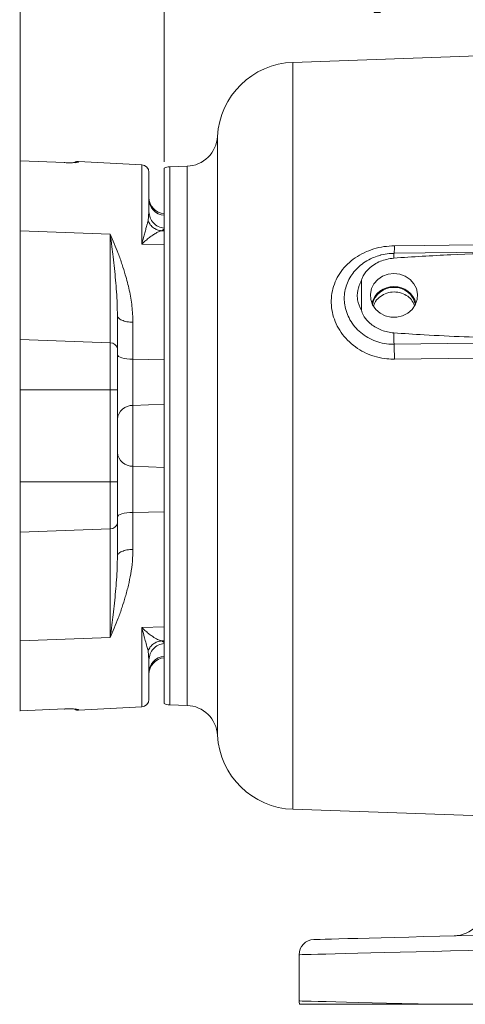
# Model space of a CAD drawing. Header units: inches. Extents: x 0.3 to 33.9, y 0.2 to 21.6.
# Tile 9 of 25: x 17.2 to 20.8, y 6 to 13.7. Entities that reach past the tile are written whole.
import ezdxf

# ---------------------------------------------------------------- set-up
doc = ezdxf.new("R2010")
doc.units = ezdxf.units.IN
doc.header["$MEASUREMENT"] = 0
doc.layers.add('SLD-0', color=7, linetype='Continuous', lineweight=15)
doc.styles.add('SLDTEXTSTYLE0', font='TXT', dxfattribs={"width": 0.75})
doc.dimstyles.new('SLDDIMSTYLE0', dxfattribs={"dimtxt": 0.25, "dimasz": 0.13, "dimexe": 0, "dimexo": 0.0625, "dimgap": 0.0625, "dimtad": 0, "dimtih": 1, "dimtoh": 1, "dimrnd": 1e-09, "dimzin": 12, "dimdsep": 46, "dimtxsty": 'SLDTEXTSTYLE0', "dimsah": 1, "dimcen": 0.09, "dimadec": 0, "dimazin": 3, "dimtfac": 1, "dimtofl": 0, "dimtmove": 0, "dimatfit": 3, "dimfxl": 1, "dimfrac": 2, "dimtolj": 1, "dimtzin": 12, "dimarcsym": 0})

# ---------------------------------------------------------------- blocks, each defined once
blk = doc.blocks.new('_D_6')
at = {"layer": 'SLD-0'}
for p, q in [((17.2475, 12.1249), (17.2475, 15.5199)), ((19.5301, 15.4317), (19.4793, 15.4317)), ((19.4793, 15.4317), (19.4793, 15.0349)), ((20.673, 15.4317), (20.7238, 15.4317)), ((20.7238, 15.4317), (20.7238, 15.0349)), ((17.2475, 15.3949), (19.3905, 15.3949)), ((22.9555, 15.3949), (20.8126, 15.3949)), ((19.4793, 15.0349), (19.5301, 15.0349)), ((20.7238, 15.0349), (20.673, 15.0349))]:
    blk.add_line(p, q, dxfattribs=at)
for points in [[(17.2475, 15.3949), (17.3775, 15.3749), (17.3775, 15.4149)], [(22.9555, 15.3949), (22.8255, 15.4149), (22.8255, 15.3749)]]:
    blk.add_solid(points, dxfattribs=at)
at = {"layer": 'SLD-0', "char_height": 0.25, "attachment_point": 1, "style": 'SLDTEXTSTYLE0'}
for s, insert in [('5.71', (19.6767, 15.8048, -1.544)), ('144.98', (19.5936, 15.3571, -1.544))]:
    blk.add_mtext(s, dxfattribs=dict(at, insert=insert))
blk = doc.blocks.new('_D_8')
at = {"layer": 'SLD-0'}
for p, q in [((18.3875, 12.6207), (18.3875, 14.2865)), ((20.1001, 14.1983), (20.0493, 14.1983)), ((20.0493, 14.1983), (20.0493, 13.8014)), ((21.243, 14.1983), (21.2938, 14.1983)), ((21.2938, 14.1983), (21.2938, 13.8014)), ((18.3875, 14.1615), (19.9605, 14.1615)), ((22.9555, 14.1615), (21.3826, 14.1615)), ((20.0493, 13.8014), (20.1001, 13.8014)), ((21.2938, 13.8014), (21.243, 13.8014))]:
    blk.add_line(p, q, dxfattribs=at)
for points in [[(18.3875, 14.1615), (18.5175, 14.1415), (18.5175, 14.1815)], [(22.9555, 14.1615), (22.8255, 14.1815), (22.8255, 14.1415)]]:
    blk.add_solid(points, dxfattribs=at)
at = {"layer": 'SLD-0', "char_height": 0.25, "attachment_point": 1, "style": 'SLDTEXTSTYLE0'}
for s, insert in [('4.57', (20.2467, 14.5714, -1.544)), ('116.03', (20.1636, 14.1237, -1.544))]:
    blk.add_mtext(s, dxfattribs=dict(at, insert=insert))

msp = doc.modelspace()

# ---------------------------------------------------------------- linework, layer by layer
at = {"color": 7, "linetype": 'Continuous', "lineweight": 15}
for p, q in [((22.9555, 13.5316), (19.4069, 13.4077)), ((17.6011, 12.6138), (17.2475, 12.6285)), ((17.2475, 12.6285), (17.2484, 12.6284)), ((17.2475, 12.6285), (17.2475, 12.0749)), ((17.2475, 12.6285), (17.2475, 12.6278)), ((17.2484, 12.6284), (17.2476, 12.6284)), ((18.2107, 12.5977), (17.7107, 12.6239)), ((18.3875, 12.0373), (18.3875, 12.5707)), ((18.5685, 12.5854), (18.4314, 12.5806)), ((18.2675, 12.2247), (18.2598, 12.1522)), ((18.3875, 12.087), (18.3664, 12.0744)), ((17.2475, 12.0749), (17.9607, 12.0473)), ((17.2475, 11.2142), (17.2475, 12.0749)), ((17.9607, 11.1865), (17.9607, 12.0473)), ((18.3875, 12.0733), (18.3664, 12.0744)), ((18.3875, 12.0373), (18.3875, 11.9625)), ((18.3875, 11.9625), (18.2107, 11.9691)), ((18.3875, 11.9625), (18.3875, 11.0542)), ((22.012, 11.9194), (20.2067, 11.8966)), ((19.9487, 11.4458), (19.9487, 11.6793)), ((18.0175, 11.4044), (18.0175, 11.1423)), ((18.1407, 11.3502), (18.1407, 11.0578)), ((17.2475, 11.2142), (17.9607, 11.1865)), ((17.2475, 10.8148), (17.2475, 11.2142)), ((17.9607, 10.8148), (17.9607, 11.1865)), ((18.1407, 11.0578), (18.1407, 10.6919)), ((18.3875, 11.0542), (18.1407, 11.0578)), ((18.3875, 11.0542), (18.3875, 10.9402)), ((18.3875, 9.963), (18.3875, 10.9402)), ((17.2475, 10.8148), (17.9607, 10.8148)), ((17.2475, 10.0884), (17.2475, 10.8148)), ((17.9607, 10.0884), (17.9607, 10.8148)), ((17.9607, 10.8148), (18.0175, 10.8148)), ((18.0175, 10.8148), (18.0175, 10.0884)), ((18.3875, 10.7026), (18.1407, 10.6919)), ((18.1407, 10.6919), (18.1407, 10.2113)), ((18.1407, 10.2113), (18.1407, 9.8454)), ((18.3875, 10.2006), (18.1407, 10.2113)), ((17.2475, 10.0884), (17.9607, 10.0884)), ((17.2475, 9.689), (17.2475, 10.0884)), ((17.9607, 9.7166), (17.9607, 10.0884)), ((17.9607, 10.0884), (18.0175, 10.0884)), ((18.3875, 9.963), (18.3875, 9.849)), ((18.3875, 9.849), (18.1407, 9.8454)), ((18.1407, 9.8454), (18.1407, 9.553)), ((18.3875, 9.849), (18.3875, 8.9406)), ((18.0175, 9.4988), (18.0175, 9.7609)), ((17.9607, 9.7166), (17.2475, 9.689)), ((17.2475, 8.8283), (17.2475, 9.689)), ((17.9607, 8.8559), (17.9607, 9.7166)), ((18.2107, 8.9341), (18.3875, 8.9406)), ((18.3875, 8.9406), (18.3875, 8.8659)), ((17.9607, 8.8559), (17.2475, 8.8283)), ((17.2475, 8.8283), (17.2475, 8.2747)), ((18.3875, 8.8298), (18.3664, 8.8287)), ((18.3875, 8.8162), (18.3664, 8.8287)), ((18.3875, 8.3325), (18.3875, 8.8659)), ((18.2598, 8.751), (18.2675, 8.6785)), ((17.2444, 8.2746), (17.2475, 8.2748)), ((17.2475, 8.2747), (17.6011, 8.2894)), ((17.2483, 8.2748), (17.2475, 8.2747)), ((17.7107, 8.2793), (18.2107, 8.3055)), ((18.4314, 8.3226), (18.5685, 8.3178)), ((19.4069, 7.4955), (20.9036, 7.4433)), ((19.4555, 5.9785), (19.4555, 6.3447)), ((21.4032, 5.952), (20.5321, 5.952))]:
    msp.add_line(p, q, dxfattribs=at)
at = {"color": 8, "linetype": 'Continuous', "lineweight": 15}
for p, q in [((19.4069, 13.4077), (19.4069, 10.4516)), ((18.8095, 12.8217), (18.8095, 8.0815)), ((17.7107, 12.6239), (17.7107, 12.6194)), ((18.2107, 11.9691), (18.2107, 12.5977)), ((18.4314, 12.5806), (18.4314, 10.4516)), ((18.5685, 10.4516), (18.5685, 12.5854)), ((18.4314, 10.4516), (18.4314, 8.3226)), ((18.5685, 8.3178), (18.5685, 10.4516)), ((19.4069, 10.4516), (19.4069, 7.4955)), ((18.2107, 8.3055), (18.2107, 8.9341)), ((17.7107, 8.2838), (17.7107, 8.2793))]:
    msp.add_line(p, q, dxfattribs=at)
at = {"color": 7, "linetype": 'Continuous', "lineweight": 15, "flags": 128}
for points in [[(20.2097, 11.9558), (20.4496, 11.9589), (21.409, 11.9712), (22.9555, 11.9911)], [(20.2055, 11.7369), (20.1591, 11.7314), (20.1156, 11.7153), (20.0777, 11.6896), (20.0479, 11.6559), (20.028, 11.6164), (20.0192, 11.5735), (20.0221, 11.5299), (20.0366, 11.4883), (20.0617, 11.4514), (20.0958, 11.4215), (20.1368, 11.4005), (20.1821, 11.3896), (20.2289, 11.3896), (20.2743, 11.4005), (20.3153, 11.4215), (20.3494, 11.4514), (20.3745, 11.4883), (20.389, 11.5299), (20.3919, 11.5735), (20.3831, 11.6164), (20.3632, 11.6559), (20.3334, 11.6896), (20.2955, 11.7153), (20.252, 11.7314), (20.2055, 11.7369)], [(21.082, 11.1868), (20.8422, 11.1838), (20.2069, 11.1758)], [(18.0175, 11.0944), (18.0199, 11.0875), (18.0268, 11.0808), (18.0381, 11.0746), (18.0532, 11.0692), (18.0718, 11.0646), (18.0931, 11.0611), (18.1164, 11.0588), (18.1407, 11.0578)], [(21.0849, 11.0692), (20.8451, 11.0662), (20.2097, 11.0583)], [(18.0175, 9.8088), (18.0199, 9.8157), (18.0268, 9.8224), (18.0381, 9.8285), (18.0532, 9.834), (18.0718, 9.8386), (18.0931, 9.8421), (18.1164, 9.8444), (18.1407, 9.8454)], [(19.5724, 6.4647), (19.578, 6.4648), (19.5948, 6.4652), (19.6226, 6.466), (19.6614, 6.467), (19.7108, 6.4683), (19.7707, 6.4698), (19.8405, 6.4717), (19.92, 6.4738), (20.0086, 6.4761), (20.1058, 6.4786), (20.211, 6.4814), (20.3236, 6.4843), (20.443, 6.4875), (20.5683, 6.4907), (20.699, 6.4942), (20.8341, 6.4977), (20.973, 6.5013), (21.1146, 6.505), (21.2583, 6.5088), (21.4032, 6.5126)], [(21.4032, 6.3926), (21.2491, 6.3888), (21.0962, 6.3851), (20.9455, 6.3814), (20.7978, 6.3777), (20.654, 6.3742), (20.5151, 6.3708), (20.3817, 6.3675), (20.2547, 6.3644), (20.1349, 6.3614), (20.0229, 6.3587), (19.9195, 6.3561), (19.8253, 6.3538), (19.7408, 6.3517), (19.6665, 6.3499), (19.6028, 6.3483), (19.5502, 6.347), (19.509, 6.346), (19.4794, 6.3453), (19.4615, 6.3448), (19.4555, 6.3447)], [(19.4555, 5.9785), (19.4616, 5.9783), (19.4798, 5.9779), (19.5099, 5.9772), (19.5519, 5.9761), (19.6054, 5.9748), (19.6702, 5.9732), (19.7457, 5.9714), (19.8317, 5.9692), (19.9275, 5.9669), (20.0326, 5.9643), (20.1463, 5.9615), (20.2679, 5.9585), (20.3968, 5.9553), (20.5321, 5.952)]]:
    msp.add_lwpolyline(points, dxfattribs=at)
at = {"color": 7, "linetype": 'Continuous', "lineweight": 15}
for centre, radius, start, end in [((19.4285, 12.7881), 0.62, 92, 176.88827), ((18.5598, 12.8353), 0.25, 272, 356.88827), ((17.7075, 12.564), 0.06, 87, 119.33279), ((18.2075, 12.5378), 0.06, 0, 87), ((18.4355, 12.4607), 0.12, 92, 113.57818), ((18.3975, 12.3381), 0.13, 180, 265.58827), ((18.397, 12.3262), 0.1295, 180.16733, 265.79214), ((20.2008, 11.4571), 0.1755, 88.46468, 165.5745), ((20.2006, 11.4583), 0.1681, 88.3112, 169.0104), ((20.2102, 11.4571), 0.1755, 14.4255, 91.53532), ((20.2105, 11.4583), 0.1681, 10.98967, 91.68874), ((22.703, 11.2918), 2.4989, 180.5846, 182.66137), ((17.9652, 11.1337), 0.053, 9.29484, 94.88377), ((17.4508, 11.0497), 2.7589, 0.17816, 2.61955), ((18.136, 10.5729), 0.1191, 87.73641, 174.45908), ((18.136, 10.3303), 0.1191, 185.54095, 272.26348), ((17.9652, 9.7695), 0.053, 265.11604, 350.70535), ((18.397, 8.577), 0.1295, 94.20794, 179.83264), ((18.3975, 8.5651), 0.13, 94.41173, 180), ((18.2075, 8.3654), 0.06, 273, 0), ((17.7075, 8.3392), 0.06, 242.41865, 273), ((18.4355, 8.4425), 0.12, 246.42182, 268), ((18.5598, 8.0679), 0.25, 3.11173, 88), ((19.4285, 8.1151), 0.62, 183.11173, 268), ((20.6755, 6.7436), 0.25, 271.5, 0), ((19.5755, 6.3447), 0.12, 91.5, 180), ((19.5755, 5.9785), 0.12, 180, 192.75741)]:
    msp.add_arc(centre, radius, start, end, dxfattribs=at)
at = {"color": 8, "linetype": 'Continuous', "lineweight": 15}
for centre, radius, start, end in [((19.8863, 11.9405), 0.3238, 352.15426, 2.71622), ((20.3716, 11.8673), 0.1676, 169.9264, 182.91224)]:
    msp.add_arc(centre, radius, start, end, dxfattribs=at)
at = {"color": 7, "linetype": 'Continuous', "lineweight": 15}
for points, knots in [([(17.6011, 12.6138), (17.6008, 12.6143), (17.6004, 12.6148), (17.5999, 12.6137), (17.5998, 12.6135)], [0, 0, 0, 0, 0.827135, 1, 1, 1, 1]), ([(17.7107, 12.6194), (17.7091, 12.6184), (17.7059, 12.6165), (17.6812, 12.614), (17.6453, 12.6126), (17.6158, 12.6134), (17.6011, 12.6138)], [0, 0, 0, 0, 0.253133, 0.504515, 0.753605, 1, 1, 1, 1]), ([(18.2675, 12.2247), (18.2675, 12.256), (18.2675, 12.3193), (18.2675, 12.3958), (18.2675, 12.4684), (18.2675, 12.5256), (18.2675, 12.5337), (18.2675, 12.5378)], [0, 0, 0, 0, 0.161053, 0.324543, 0.490311, 0.743876, 1, 1, 1, 1]), ([(18.3875, 12.0959), (18.3715, 12.0989), (18.3395, 12.1048), (18.3001, 12.1351), (18.2728, 12.1764), (18.2693, 12.2086), (18.2675, 12.2247)], [0, 0, 0, 0, 0.250002, 0.500001, 0.75, 1, 1, 1, 1]), ([(18.2107, 11.9691), (18.2151, 11.9864), (18.2231, 12.0174), (18.2341, 12.058), (18.244, 12.0936), (18.2529, 12.1254), (18.2577, 12.1437), (18.2598, 12.1522)], [0, 0, 0, 0, 0.238357, 0.427348, 0.616856, 0.822568, 1, 1, 1, 1]), ([(18.2598, 12.1522), (18.2654, 12.1419), (18.2765, 12.1212), (18.3023, 12.0972), (18.3328, 12.0801), (18.3552, 12.0763), (18.3664, 12.0744)], [0, 0, 0, 0, 0.250041, 0.499998, 0.749956, 1, 1, 1, 1]), ([(17.9607, 12.0473), (17.965, 12.0145), (17.9729, 11.9555), (17.9841, 11.8647), (17.9942, 11.7765), (18.0034, 11.6843), (18.0109, 11.5906), (18.0163, 11.4977), (18.0172, 11.4345), (18.0175, 11.4044)], [0, 0, 0, 0, 0.16249, 0.292036, 0.438359, 0.581347, 0.721853, 0.867329, 1, 1, 1, 1]), ([(17.9607, 12.0473), (17.9714, 12.0227), (17.9929, 11.9736), (18.0247, 11.8937), (18.0542, 11.8116), (18.0847, 11.7152), (18.1125, 11.6057), (18.1355, 11.4798), (18.139, 11.3928), (18.1407, 11.3502)], [0, 0, 0, 0, 0.12522, 0.250488, 0.382948, 0.500775, 0.672402, 0.83928, 1, 1, 1, 1]), ([(18.3664, 12.0744), (18.3601, 12.0726), (18.3475, 12.0687), (18.3237, 12.057), (18.2978, 12.0412), (18.2703, 12.0214), (18.2413, 11.998), (18.2212, 11.9791), (18.2107, 11.9691)], [0, 0, 0, 0, 0.158329, 0.322745, 0.493468, 0.655705, 0.81921, 1, 1, 1, 1]), ([(20.2097, 11.0583), (20.19, 11.0587), (20.1423, 11.0597), (20.0678, 11.074), (19.9889, 11.1018), (19.9163, 11.1422), (19.8521, 11.193), (19.7982, 11.253), (19.7558, 11.3196), (19.7264, 11.3916), (19.7102, 11.4665), (19.7084, 11.5424), (19.7205, 11.6172), (19.747, 11.6884), (19.7862, 11.7543), (19.8375, 11.8127), (19.8989, 11.8626), (19.9688, 11.9027), (20.0453, 11.9322), (20.1264, 11.9513), (20.1819, 11.9543), (20.2097, 11.9558)], [0, 0, 0, 0, 0.038377, 0.09291, 0.147439, 0.201566, 0.255685, 0.308751, 0.361806, 0.414177, 0.466541, 0.519091, 0.571642, 0.624715, 0.677797, 0.731116, 0.784444, 0.838115, 0.891791, 0.945895, 1, 1, 1, 1]), ([(20.2043, 11.8587), (20.1681, 11.8525), (20.0961, 11.8401), (20.013, 11.7856), (19.9694, 11.7315), (19.9517, 11.697), (19.9494, 11.6834), (19.9487, 11.6793)], [0, 0, 0, 0, 0.322606, 0.642639, 0.869131, 0.960935, 1, 1, 1, 1]), ([(20.0848, 11.8769), (20.0891, 11.8787), (20.0951, 11.8813), (20.1015, 11.882), (20.1033, 11.8822)], [0, 0, 0, 0, 0.722664, 1, 1, 1, 1]), ([(20.2067, 11.8954), (20.1937, 11.8953), (20.1591, 11.8948), (20.1241, 11.8899), (20.1035, 11.883), (20.1033, 11.8829)], [0, 0, 0, 0, 0.373605, 0.996322, 1, 1, 1, 1]), ([(20.1816, 11.8947), (20.1845, 11.8951), (20.1929, 11.8963), (20.2014, 11.8958), (20.207, 11.8954)], [0, 0, 0, 0, 0.338655, 1, 1, 1, 1]), ([(22.3053, 11.923), (22.2253, 11.922), (21.8254, 11.9174), (21.2751, 11.9061), (20.6546, 11.8867), (20.3544, 11.8681), (20.2043, 11.8587)], [0, 0, 0, 0, 0.114153, 0.5707765, 0.7853426, 1, 1, 1, 1]), ([(19.9487, 11.6793), (19.9422, 11.6669), (19.9229, 11.6302), (19.914, 11.5774), (19.9186, 11.5099), (19.9361, 11.4725), (19.9487, 11.4458)], [0, 0, 0, 0, 0.169371, 0.500138, 0.642092, 1, 1, 1, 1]), ([(20.368, 11.4838), (20.3612, 11.4989), (20.3468, 11.5305), (20.3046, 11.566), (20.2515, 11.5881), (20.1928, 11.5924), (20.1354, 11.5789), (20.087, 11.5486), (20.0548, 11.5133), (20.0471, 11.4873), (20.0445, 11.4787)], [0, 0, 0, 0, 0.123653, 0.258367, 0.393563, 0.528756, 0.663589, 0.798199, 0.932889, 1, 1, 1, 1]), ([(18.0175, 11.4044), (18.0194, 11.3975), (18.023, 11.3838), (18.0512, 11.3662), (18.0917, 11.3535), (18.1244, 11.3513), (18.1407, 11.3502)], [0, 0, 0, 0, 0.250001, 0.5, 0.75, 1, 1, 1, 1]), ([(19.9487, 11.4458), (19.9505, 11.4385), (19.9573, 11.4098), (19.9945, 11.3594), (20.0616, 11.3048), (20.1388, 11.2744), (20.1877, 11.2684), (20.2043, 11.2663)], [0, 0, 0, 0, 0.070467, 0.277117, 0.56329, 0.852377, 1, 1, 1, 1]), ([(20.2043, 11.2663), (20.2841, 11.2609), (20.5758, 11.2409), (20.8682, 11.232), (21.0805, 11.2255)], [0, 0, 0, 0, 0.273569, 1, 1, 1, 1]), ([(18.0175, 11.1423), (18.0175, 11.1205), (18.0175, 11.0764), (18.0175, 10.9949), (18.0175, 10.9066), (18.0175, 10.8452), (18.0175, 10.8148)], [0, 0, 0, 0, 0.247279, 0.5, 0.752721, 1, 1, 1, 1]), ([(18.0175, 10.0884), (18.0175, 10.058), (18.0175, 9.9965), (18.0175, 9.9082), (18.0175, 9.8268), (18.0175, 9.7827), (18.0175, 9.7609)], [0, 0, 0, 0, 0.247279, 0.5, 0.752721, 1, 1, 1, 1]), ([(18.1407, 9.553), (18.1398, 9.5215), (18.1378, 9.4552), (18.1242, 9.3606), (18.1049, 9.2662), (18.0817, 9.1786), (18.0542, 9.0916), (18.0247, 9.0095), (17.9929, 8.9296), (17.9714, 8.8804), (17.9607, 8.8559)], [0, 0, 0, 0, 0.118572, 0.249226, 0.368678, 0.499272, 0.617083, 0.749536, 0.874792, 1, 1, 1, 1]), ([(18.1407, 9.553), (18.1244, 9.5519), (18.0917, 9.5497), (18.0512, 9.537), (18.023, 9.5194), (18.0194, 9.5056), (18.0175, 9.4988)], [0, 0, 0, 0, 0.25, 0.5, 0.749999, 1, 1, 1, 1]), ([(18.0175, 9.4988), (18.0172, 9.4687), (18.0163, 9.4055), (18.0109, 9.3125), (18.0034, 9.2189), (17.9942, 9.1267), (17.9841, 9.0385), (17.9729, 8.9477), (17.965, 8.8887), (17.9607, 8.8559)], [0, 0, 0, 0, 0.132672, 0.278148, 0.418655, 0.561642, 0.707965, 0.837511, 1, 1, 1, 1]), ([(18.2598, 8.751), (18.257, 8.7619), (18.2507, 8.7859), (18.2391, 8.8273), (18.2255, 8.8767), (18.2161, 8.9131), (18.2107, 8.9341)], [0, 0, 0, 0, 0.226267, 0.496653, 0.709631, 1, 1, 1, 1]), ([(18.2107, 8.9341), (18.2212, 8.9241), (18.2413, 8.9052), (18.2703, 8.8817), (18.302, 8.859), (18.3363, 8.8387), (18.3564, 8.832), (18.3664, 8.8287)], [0, 0, 0, 0, 0.1808582, 0.3443454, 0.5067038, 0.7555031, 1, 1, 1, 1]), ([(18.3664, 8.8287), (18.3552, 8.8269), (18.3328, 8.8231), (18.3023, 8.806), (18.2765, 8.782), (18.2654, 8.7613), (18.2598, 8.751)], [0, 0, 0, 0, 0.2500506, 0.4999995, 0.7499519, 1, 1, 1, 1]), ([(18.3875, 8.8073), (18.3715, 8.8043), (18.3395, 8.7983), (18.3001, 8.7681), (18.2728, 8.7268), (18.2693, 8.6946), (18.2675, 8.6785)], [0, 0, 0, 0, 0.250002, 0.500001, 0.750001, 1, 1, 1, 1]), ([(18.2675, 8.3654), (18.2675, 8.3695), (18.2675, 8.3775), (18.2675, 8.4422), (18.2675, 8.5389), (18.2675, 8.6324), (18.2675, 8.6785)], [0, 0, 0, 0, 0.2561779, 0.5097967, 0.7584475, 1, 1, 1, 1]), ([(17.6011, 8.2894), (17.6008, 8.2889), (17.6004, 8.2884), (17.5999, 8.2895), (17.5998, 8.2897)], [0, 0, 0, 0, 0.827137, 1, 1, 1, 1]), ([(17.6011, 8.2894), (17.6158, 8.2898), (17.6453, 8.2906), (17.6812, 8.2892), (17.7059, 8.2867), (17.7091, 8.2847), (17.7107, 8.2838)], [0, 0, 0, 0, 0.2463954, 0.4954847, 0.7468667, 1, 1, 1, 1]), ([(20.5321, 5.952), (20.4622, 5.952), (20.3274, 5.952), (20.1463, 5.952), (19.9852, 5.952), (19.8425, 5.952), (19.7204, 5.952), (19.62, 5.952), (19.5451, 5.952), (19.4948, 5.952), (19.4643, 5.952), (19.4604, 5.952), (19.4585, 5.952)], [0, 0, 0, 0, 0.110352, 0.212932, 0.315841, 0.418423, 0.521058, 0.624017, 0.726654, 0.817694, 0.908959, 1, 1, 1, 1])]:
    msp.add_open_spline(points, degree=3, knots=knots, dxfattribs=at)
at = {"color": 8, "linetype": 'Continuous', "lineweight": 15}
for points, knots in [([(17.7107, 12.6194), (17.7066, 12.6194), (17.6985, 12.6193), (17.6885, 12.6169), (17.6832, 12.6141), (17.6814, 12.6132)], [0, 0, 0, 0, 0.401631, 0.803286, 1, 1, 1, 1]), ([(20.2069, 11.1758), (20.2042, 11.1758), (20.1785, 11.1756), (20.129, 11.1802), (20.0617, 11.1983), (19.9984, 11.2278), (19.9424, 11.2668), (19.8942, 11.3149), (19.8566, 11.3688), (19.8298, 11.4278), (19.8156, 11.4847), (19.8099, 11.5601), (19.8262, 11.6521), (19.8843, 11.7538), (19.9603, 11.8207), (20.0304, 11.8595), (20.068, 11.8715), (20.0848, 11.8769)], [0, 0, 0, 0, 0.007369, 0.070284, 0.13521, 0.197705, 0.262179, 0.324141, 0.388092, 0.447746, 0.509273, 0.557057, 0.66824, 0.778115, 0.891718, 0.951397, 1, 1, 1, 1]), ([(17.7107, 8.2838), (17.7066, 8.2838), (17.6985, 8.2839), (17.6885, 8.2863), (17.6832, 8.2891), (17.6814, 8.29)], [0, 0, 0, 0, 0.401632, 0.803288, 1, 1, 1, 1])]:
    msp.add_open_spline(points, degree=3, knots=knots, dxfattribs=at)

# ---------------------------------------------------------------- dimensions: what is measured, and where the dimension line sits
at = {"layer": 'SLD-0'}
for base, p2, picture, middle in [((17.2475, 15.3949), (17.2475, 12.0749), '_D_6', (20.1015, 15.3949)), ((18.3875, 14.1615), (18.3875, 12.5707), '_D_8', (20.6715, 14.1615))]:
    dim = msp.add_linear_dim(base=base, p1=(22.9555, 17.4229), p2=p2, dimstyle='SLDDIMSTYLE0', dxfattribs=at)
    dim.commit()
    dim.dimension.update_dxf_attribs({"geometry": picture, "text_midpoint": middle, "dimtype": 160})

doc.saveas('drawing.dxf')
